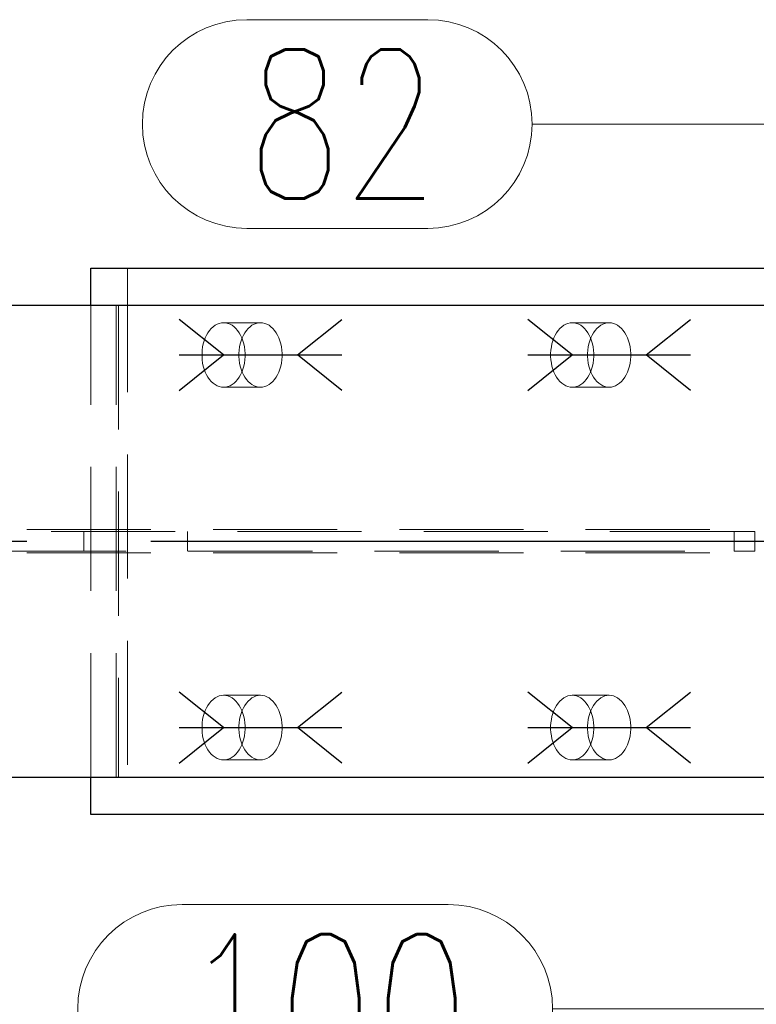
# Model space of a CAD drawing. Header units: millimetres. Extents: x 3528 to 4122, y 12541 to 12988.
# Tile 19 of 47: x 3935 to 3950, y 12581 to 12600. Entities that reach past the tile are written whole.
import ezdxf

# ---------------------------------------------------------------- set-up
doc = ezdxf.new("R2010")
doc.units = ezdxf.units.MM
doc.header["$LTSCALE"] = 10
doc.linetypes.add('HIDDEN', pattern=[0.375, 0.25, -0.125])
doc.linetypes.add('MITTE', pattern=[2, 1.25, -0.25, 0.25, -0.25])
doc.layers.get('Defpoints').update_dxf_attribs({"color": 1})
for name, color, linetype in [('PS_BOLT', 4, 'Continuous'), ('PS_MID', 5, 'MITTE'), ('PS_SHAPE', 3, 'Continuous')]:
    doc.layers.add(name, color=color, linetype=linetype)
for name, color, linetype, lineweight in [('PS_DIM', 4, 'Continuous', 13), ('PS_Hidden', 2, 'HIDDEN', 9), ('PS_Pos', 1, 'Continuous', 15), ('PS_SOLID', 7, 'Continuous', 30)]:
    doc.layers.add(name, color=color, linetype=linetype, lineweight=lineweight)
doc.styles.add('simplex', font='simplex.shx', dxfattribs={"width": 0.75})
doc.dimstyles.new('1_20_GŁ_DS1-LS20', dxfattribs={"dimtxt": 2, "dimasz": 2, "dimexe": 2, "dimexo": 5, "dimgap": 1, "dimtad": 1, "dimjust": 4, "dimdec": 0, "dimlfac": 20, "dimtxsty": 'simplex', "dimblk1": 'NONE', "dimsah": 1, "dimcen": 2, "dimclrd": 256, "dimclre": 256, "dimclrt": 4, "dimadec": 1, "dimazin": 0, "dimtfac": 1, "dimtdec": 0, "dimtmove": 2, "dimatfit": 3, "dimfxl": 1, "dimarcsym": 0})

# ---------------------------------------------------------------- blocks, each defined once
blk = doc.blocks.new('*D126')
at = {"layer": 'Defpoints', "color": 0, "transparency": 16777216}
for p in [(3585.581, 12585.158), (3953.2, 12583.608), (3953.2, 12570.506)]:
    blk.add_point(p, dxfattribs=at)
at = {"layer": 'PS_DIM', "lineweight": -2, "transparency": 16777216}
for p, q in [((3585.581, 12580.158), (3585.581, 12568.506)), ((3953.2, 12578.608), (3953.2, 12568.506)), ((3585.581, 12570.506), (3951.2, 12570.506))]:
    blk.add_line(p, q, dxfattribs=at)
at = {"layer": 'PS_DIM', "transparency": 16777216}
blk.add_solid([(3951.2, 12570.839), (3951.2, 12570.172), (3953.2, 12570.506)], dxfattribs=at)
at = {"layer": 'PS_DIM', "color": 4, "transparency": 16777216, "insert": (3951.18, 12574.74), "char_height": 2, "attachment_point": 5, "rotation": 90, "style": 'simplex'}
blk.add_mtext('14643', dxfattribs=at)
blk = doc.blocks.new('_None')
blk = doc.blocks.new('*D127')
at = {"layer": 'Defpoints', "color": 0, "transparency": 16777216}
for p in [(3971.456, 12594.716), (3585.581, 12585.158), (3971.456, 12570.506)]:
    blk.add_point(p, dxfattribs=at)
at = {"layer": 'PS_DIM', "lineweight": -2, "transparency": 16777216}
for p, q in [((3971.456, 12589.716), (3971.456, 12568.506)), ((3585.581, 12580.158), (3585.581, 12568.506)), ((3585.581, 12570.506), (3969.456, 12570.506))]:
    blk.add_line(p, q, dxfattribs=at)
at = {"layer": 'PS_DIM', "transparency": 16777216}
blk.add_solid([(3969.456, 12570.839), (3969.456, 12570.172), (3971.456, 12570.506)], dxfattribs=at)
at = {"layer": 'PS_DIM', "color": 4, "transparency": 16777216, "insert": (3969.436, 12574.74), "char_height": 2, "attachment_point": 5, "rotation": 90, "style": 'simplex'}
blk.add_mtext('15008', dxfattribs=at)
blk = doc.blocks.new('*X413')
at = {"color": 30, "linetype": 'Continuous'}
for p, q in [((3939.292, 12586.158), (3938.399, 12586.872)), ((3940.779, 12586.158), (3941.672, 12586.872)), ((3938.399, 12585.444), (3939.292, 12586.158)), ((3938.399, 12586.158), (3941.672, 12586.158)), ((3941.672, 12585.444), (3940.779, 12586.158))]:
    blk.add_line(p, q, dxfattribs=at)
blk = doc.blocks.new('*X416')
at = {"color": 30, "linetype": 'Continuous'}
for p, q in [((3946.311, 12593.658), (3945.419, 12594.372)), ((3947.799, 12593.658), (3948.691, 12594.372)), ((3945.419, 12592.944), (3946.311, 12593.658)), ((3945.419, 12593.658), (3948.691, 12593.658)), ((3948.691, 12592.944), (3947.799, 12593.658))]:
    blk.add_line(p, q, dxfattribs=at)
blk = doc.blocks.new('*X422')
at = {"color": 30, "linetype": 'Continuous'}
for p, q in [((3939.292, 12593.658), (3938.399, 12594.372)), ((3940.779, 12593.658), (3941.672, 12594.372)), ((3938.399, 12592.944), (3939.292, 12593.658)), ((3938.399, 12593.658), (3941.672, 12593.658)), ((3941.672, 12592.944), (3940.779, 12593.658))]:
    blk.add_line(p, q, dxfattribs=at)
blk = doc.blocks.new('*X426')
at = {"color": 30, "linetype": 'Continuous'}
for p, q in [((3946.311, 12586.158), (3945.419, 12586.872)), ((3947.799, 12586.158), (3948.691, 12586.872)), ((3945.419, 12585.444), (3946.311, 12586.158)), ((3945.419, 12586.158), (3948.691, 12586.158)), ((3948.691, 12585.444), (3947.799, 12586.158))]:
    blk.add_line(p, q, dxfattribs=at)
blk = doc.blocks.new('*X427')
at = {"layer": 'PS_Hidden', "color": 2, "linetype": 'HIDDEN'}
for p, q in [((3937.361, 12595.408), (3937.361, 12584.408)), ((3936.618, 12585.158), (3936.618, 12594.658)), ((3937.132, 12585.158), (3937.132, 12594.658)), ((3937.18, 12594.658), (3937.18, 12585.158)), ((3939.081, 12594.226), (3939.12, 12594.255)), ((3939.12, 12594.255), (3939.162, 12594.278)), ((3939.162, 12594.278), (3939.204, 12594.295)), ((3939.204, 12594.295), (3939.248, 12594.305)), ((3939.248, 12594.305), (3939.292, 12594.308)), ((3939.292, 12594.308), (3939.336, 12594.305)), ((3940.035, 12594.308), (3939.292, 12594.308)), ((3939.336, 12594.305), (3939.379, 12594.295)), ((3939.379, 12594.295), (3939.422, 12594.278)), ((3939.422, 12594.278), (3939.463, 12594.255)), ((3939.463, 12594.255), (3939.503, 12594.226)), ((3939.864, 12594.255), (3939.825, 12594.226)), ((3939.905, 12594.278), (3939.864, 12594.255)), ((3939.948, 12594.295), (3939.905, 12594.278)), ((3939.991, 12594.305), (3939.948, 12594.295)), ((3940.035, 12594.308), (3939.991, 12594.305)), ((3940.079, 12594.305), (3940.035, 12594.308)), ((3940.123, 12594.295), (3940.079, 12594.305)), ((3940.165, 12594.278), (3940.123, 12594.295)), ((3940.207, 12594.255), (3940.165, 12594.278)), ((3940.246, 12594.226), (3940.207, 12594.255)), ((3946.1, 12594.226), (3946.14, 12594.255)), ((3946.14, 12594.255), (3946.181, 12594.278)), ((3946.181, 12594.278), (3946.224, 12594.295)), ((3946.224, 12594.295), (3946.267, 12594.305)), ((3946.267, 12594.305), (3946.311, 12594.308)), ((3946.311, 12594.308), (3946.355, 12594.305)), ((3947.055, 12594.308), (3946.311, 12594.308)), ((3946.355, 12594.305), (3946.399, 12594.295)), ((3946.399, 12594.295), (3946.441, 12594.278)), ((3946.441, 12594.278), (3946.483, 12594.255)), ((3946.483, 12594.255), (3946.522, 12594.226)), ((3946.884, 12594.255), (3946.844, 12594.226)), ((3946.925, 12594.278), (3946.884, 12594.255)), ((3946.968, 12594.295), (3946.925, 12594.278)), ((3947.011, 12594.305), (3946.968, 12594.295)), ((3947.055, 12594.308), (3947.011, 12594.305)), ((3947.099, 12594.305), (3947.055, 12594.308)), ((3947.142, 12594.295), (3947.099, 12594.305)), ((3947.185, 12594.278), (3947.142, 12594.295)), ((3947.226, 12594.255), (3947.185, 12594.278)), ((3947.266, 12594.226), (3947.226, 12594.255)), ((3938.923, 12594.002), (3938.948, 12594.056)), ((3938.948, 12594.056), (3938.977, 12594.106)), ((3938.977, 12594.106), (3939.009, 12594.151)), ((3939.009, 12594.151), (3939.043, 12594.192)), ((3939.043, 12594.192), (3939.081, 12594.226)), ((3939.503, 12594.226), (3939.54, 12594.192)), ((3939.54, 12594.192), (3939.575, 12594.151)), ((3939.575, 12594.151), (3939.607, 12594.106)), ((3939.607, 12594.106), (3939.635, 12594.056)), ((3939.635, 12594.056), (3939.661, 12594.002)), ((3939.692, 12594.056), (3939.667, 12594.002)), ((3939.72, 12594.106), (3939.692, 12594.056)), ((3939.752, 12594.151), (3939.72, 12594.106)), ((3939.787, 12594.192), (3939.752, 12594.151)), ((3939.825, 12594.226), (3939.787, 12594.192)), ((3940.284, 12594.192), (3940.246, 12594.226)), ((3940.318, 12594.151), (3940.284, 12594.192)), ((3940.35, 12594.106), (3940.318, 12594.151)), ((3940.379, 12594.056), (3940.35, 12594.106)), ((3940.404, 12594.002), (3940.379, 12594.056)), ((3945.943, 12594.002), (3945.968, 12594.056)), ((3945.968, 12594.056), (3945.996, 12594.106)), ((3945.996, 12594.106), (3946.028, 12594.151)), ((3946.028, 12594.151), (3946.063, 12594.192)), ((3946.063, 12594.192), (3946.1, 12594.226)), ((3946.522, 12594.226), (3946.56, 12594.192)), ((3946.56, 12594.192), (3946.594, 12594.151)), ((3946.594, 12594.151), (3946.626, 12594.106)), ((3946.626, 12594.106), (3946.655, 12594.056)), ((3946.655, 12594.056), (3946.68, 12594.002)), ((3946.711, 12594.056), (3946.686, 12594.002)), ((3946.74, 12594.106), (3946.711, 12594.056)), ((3946.772, 12594.151), (3946.74, 12594.106)), ((3946.807, 12594.192), (3946.772, 12594.151)), ((3946.844, 12594.226), (3946.807, 12594.192)), ((3947.303, 12594.192), (3947.266, 12594.226)), ((3947.338, 12594.151), (3947.303, 12594.192)), ((3947.37, 12594.106), (3947.338, 12594.151)), ((3947.399, 12594.056), (3947.37, 12594.106)), ((3947.424, 12594.002), (3947.399, 12594.056)), ((3938.871, 12593.821), (3938.884, 12593.884)), ((3938.884, 12593.884), (3938.902, 12593.944)), ((3938.902, 12593.944), (3938.923, 12594.002)), ((3939.628, 12593.884), (3939.615, 12593.821)), ((3939.645, 12593.944), (3939.628, 12593.884)), ((3939.667, 12594.002), (3939.645, 12593.944)), ((3939.661, 12594.002), (3939.682, 12593.944)), ((3939.682, 12593.944), (3939.699, 12593.884)), ((3939.699, 12593.884), (3939.712, 12593.821)), ((3940.426, 12593.944), (3940.404, 12594.002)), ((3940.443, 12593.884), (3940.426, 12593.944)), ((3940.456, 12593.821), (3940.443, 12593.884)), ((3945.891, 12593.821), (3945.904, 12593.884)), ((3945.904, 12593.884), (3945.921, 12593.944)), ((3945.921, 12593.944), (3945.943, 12594.002)), ((3946.648, 12593.884), (3946.634, 12593.821)), ((3946.665, 12593.944), (3946.648, 12593.884)), ((3946.686, 12594.002), (3946.665, 12593.944)), ((3946.68, 12594.002), (3946.701, 12593.944)), ((3946.701, 12593.944), (3946.719, 12593.884)), ((3946.719, 12593.884), (3946.732, 12593.821)), ((3947.445, 12593.944), (3947.424, 12594.002)), ((3947.463, 12593.884), (3947.445, 12593.944)), ((3947.476, 12593.821), (3947.463, 12593.884)), ((3938.858, 12593.691), (3938.862, 12593.757)), ((3938.858, 12593.625), (3938.858, 12593.691)), ((3938.862, 12593.757), (3938.871, 12593.821)), ((3939.606, 12593.757), (3939.601, 12593.691)), ((3939.601, 12593.691), (3939.601, 12593.625)), ((3939.615, 12593.821), (3939.606, 12593.757)), ((3939.712, 12593.821), (3939.721, 12593.757)), ((3939.721, 12593.757), (3939.726, 12593.691)), ((3939.726, 12593.691), (3939.726, 12593.625)), ((3940.465, 12593.757), (3940.456, 12593.821)), ((3940.469, 12593.691), (3940.465, 12593.757)), ((3940.469, 12593.625), (3940.469, 12593.691)), ((3945.877, 12593.691), (3945.882, 12593.757)), ((3945.877, 12593.625), (3945.877, 12593.691)), ((3945.882, 12593.757), (3945.891, 12593.821)), ((3946.625, 12593.757), (3946.621, 12593.691)), ((3946.621, 12593.691), (3946.621, 12593.625)), ((3946.634, 12593.821), (3946.625, 12593.757)), ((3946.732, 12593.821), (3946.741, 12593.757)), ((3946.741, 12593.757), (3946.745, 12593.691)), ((3946.745, 12593.691), (3946.745, 12593.625)), ((3947.485, 12593.757), (3947.476, 12593.821)), ((3947.489, 12593.691), (3947.485, 12593.757)), ((3947.489, 12593.625), (3947.489, 12593.691)), ((3938.862, 12593.56), (3938.858, 12593.625)), ((3938.871, 12593.495), (3938.862, 12593.56)), ((3938.884, 12593.432), (3938.871, 12593.495)), ((3939.601, 12593.625), (3939.606, 12593.56)), ((3939.606, 12593.56), (3939.615, 12593.495)), ((3939.615, 12593.495), (3939.628, 12593.432)), ((3939.712, 12593.495), (3939.699, 12593.432)), ((3939.721, 12593.56), (3939.712, 12593.495)), ((3939.726, 12593.625), (3939.721, 12593.56)), ((3940.443, 12593.432), (3940.456, 12593.495)), ((3940.456, 12593.495), (3940.465, 12593.56)), ((3940.465, 12593.56), (3940.469, 12593.625)), ((3945.882, 12593.56), (3945.877, 12593.625)), ((3945.891, 12593.495), (3945.882, 12593.56)), ((3945.904, 12593.432), (3945.891, 12593.495)), ((3946.621, 12593.625), (3946.625, 12593.56)), ((3946.625, 12593.56), (3946.634, 12593.495)), ((3946.634, 12593.495), (3946.648, 12593.432)), ((3946.732, 12593.495), (3946.719, 12593.432)), ((3946.741, 12593.56), (3946.732, 12593.495)), ((3946.745, 12593.625), (3946.741, 12593.56)), ((3947.463, 12593.432), (3947.476, 12593.495)), ((3947.476, 12593.495), (3947.485, 12593.56)), ((3947.485, 12593.56), (3947.489, 12593.625)), ((3938.902, 12593.372), (3938.884, 12593.432)), ((3938.923, 12593.314), (3938.902, 12593.372)), ((3938.948, 12593.26), (3938.923, 12593.314)), ((3938.977, 12593.21), (3938.948, 12593.26)), ((3939.635, 12593.26), (3939.607, 12593.21)), ((3939.628, 12593.432), (3939.645, 12593.372)), ((3939.661, 12593.314), (3939.635, 12593.26)), ((3939.645, 12593.372), (3939.667, 12593.314)), ((3939.682, 12593.372), (3939.661, 12593.314)), ((3939.667, 12593.314), (3939.692, 12593.26)), ((3939.699, 12593.432), (3939.682, 12593.372)), ((3939.692, 12593.26), (3939.72, 12593.21)), ((3940.35, 12593.21), (3940.379, 12593.26)), ((3940.379, 12593.26), (3940.404, 12593.314)), ((3940.404, 12593.314), (3940.426, 12593.372)), ((3940.426, 12593.372), (3940.443, 12593.432)), ((3945.921, 12593.372), (3945.904, 12593.432)), ((3945.943, 12593.314), (3945.921, 12593.372)), ((3945.968, 12593.26), (3945.943, 12593.314)), ((3945.996, 12593.21), (3945.968, 12593.26)), ((3946.655, 12593.26), (3946.626, 12593.21)), ((3946.648, 12593.432), (3946.665, 12593.372)), ((3946.68, 12593.314), (3946.655, 12593.26)), ((3946.665, 12593.372), (3946.686, 12593.314)), ((3946.701, 12593.372), (3946.68, 12593.314)), ((3946.686, 12593.314), (3946.711, 12593.26)), ((3946.719, 12593.432), (3946.701, 12593.372)), ((3946.711, 12593.26), (3946.74, 12593.21)), ((3947.37, 12593.21), (3947.399, 12593.26)), ((3947.399, 12593.26), (3947.424, 12593.314)), ((3947.424, 12593.314), (3947.445, 12593.372)), ((3947.445, 12593.372), (3947.463, 12593.432)), ((3939.009, 12593.165), (3938.977, 12593.21)), ((3939.043, 12593.125), (3939.009, 12593.165)), ((3939.081, 12593.09), (3939.043, 12593.125)), ((3939.12, 12593.061), (3939.081, 12593.09)), ((3939.162, 12593.038), (3939.12, 12593.061)), ((3939.463, 12593.061), (3939.422, 12593.038)), ((3939.503, 12593.09), (3939.463, 12593.061)), ((3939.54, 12593.125), (3939.503, 12593.09)), ((3939.575, 12593.165), (3939.54, 12593.125)), ((3939.607, 12593.21), (3939.575, 12593.165)), ((3939.72, 12593.21), (3939.752, 12593.165)), ((3939.752, 12593.165), (3939.787, 12593.125)), ((3939.787, 12593.125), (3939.825, 12593.09)), ((3939.825, 12593.09), (3939.864, 12593.061)), ((3939.864, 12593.061), (3939.905, 12593.038)), ((3940.165, 12593.038), (3940.207, 12593.061)), ((3940.207, 12593.061), (3940.246, 12593.09)), ((3940.246, 12593.09), (3940.284, 12593.125)), ((3940.284, 12593.125), (3940.318, 12593.165)), ((3940.318, 12593.165), (3940.35, 12593.21)), ((3946.028, 12593.165), (3945.996, 12593.21)), ((3946.063, 12593.125), (3946.028, 12593.165)), ((3946.1, 12593.09), (3946.063, 12593.125)), ((3946.14, 12593.061), (3946.1, 12593.09)), ((3946.181, 12593.038), (3946.14, 12593.061)), ((3946.483, 12593.061), (3946.441, 12593.038)), ((3946.522, 12593.09), (3946.483, 12593.061)), ((3946.56, 12593.125), (3946.522, 12593.09)), ((3946.594, 12593.165), (3946.56, 12593.125)), ((3946.626, 12593.21), (3946.594, 12593.165)), ((3946.74, 12593.21), (3946.772, 12593.165)), ((3946.772, 12593.165), (3946.807, 12593.125)), ((3946.807, 12593.125), (3946.844, 12593.09)), ((3946.844, 12593.09), (3946.884, 12593.061)), ((3946.884, 12593.061), (3946.925, 12593.038)), ((3947.185, 12593.038), (3947.226, 12593.061)), ((3947.226, 12593.061), (3947.266, 12593.09)), ((3947.266, 12593.09), (3947.303, 12593.125)), ((3947.303, 12593.125), (3947.338, 12593.165)), ((3947.338, 12593.165), (3947.37, 12593.21)), ((3939.204, 12593.021), (3939.162, 12593.038)), ((3939.248, 12593.011), (3939.204, 12593.021)), ((3939.292, 12593.008), (3939.248, 12593.011)), ((3939.336, 12593.011), (3939.292, 12593.008)), ((3940.035, 12593.008), (3939.292, 12593.008)), ((3939.379, 12593.021), (3939.336, 12593.011)), ((3939.422, 12593.038), (3939.379, 12593.021)), ((3939.905, 12593.038), (3939.948, 12593.021)), ((3939.948, 12593.021), (3939.991, 12593.011)), ((3939.991, 12593.011), (3940.035, 12593.008)), ((3940.035, 12593.008), (3940.079, 12593.011)), ((3940.079, 12593.011), (3940.123, 12593.021)), ((3940.123, 12593.021), (3940.165, 12593.038)), ((3946.224, 12593.021), (3946.181, 12593.038)), ((3946.267, 12593.011), (3946.224, 12593.021)), ((3946.311, 12593.008), (3946.267, 12593.011)), ((3946.355, 12593.011), (3946.311, 12593.008)), ((3947.055, 12593.008), (3946.311, 12593.008)), ((3946.399, 12593.021), (3946.355, 12593.011)), ((3946.441, 12593.038), (3946.399, 12593.021)), ((3946.925, 12593.038), (3946.968, 12593.021)), ((3946.968, 12593.021), (3947.011, 12593.011)), ((3947.011, 12593.011), (3947.055, 12593.008)), ((3947.055, 12593.008), (3947.099, 12593.011)), ((3947.099, 12593.011), (3947.142, 12593.021)), ((3947.142, 12593.021), (3947.185, 12593.038)), ((3717.831, 12590.143), (3970.391, 12590.143)), ((3949.571, 12590.108), (3848.581, 12590.108)), ((3936.482, 12590.108), (3936.482, 12589.708)), ((3938.565, 12589.708), (3938.565, 12590.108)), ((3949.571, 12589.708), (3949.571, 12590.108)), ((3949.571, 12590.108), (3949.985, 12590.108)), ((3949.985, 12590.108), (3949.985, 12589.708)), ((3848.581, 12589.708), (3949.571, 12589.708)), ((3949.985, 12589.708), (3949.571, 12589.708)), ((3717.831, 12589.673), (3970.391, 12589.673)), ((3939.043, 12586.692), (3939.081, 12586.726)), ((3939.081, 12586.726), (3939.12, 12586.755)), ((3939.12, 12586.755), (3939.162, 12586.778)), ((3939.162, 12586.778), (3939.204, 12586.795)), ((3939.204, 12586.795), (3939.248, 12586.805)), ((3939.248, 12586.805), (3939.292, 12586.808)), ((3939.292, 12586.808), (3939.336, 12586.805)), ((3940.035, 12586.808), (3939.292, 12586.808)), ((3939.336, 12586.805), (3939.379, 12586.795)), ((3939.379, 12586.795), (3939.422, 12586.778)), ((3939.422, 12586.778), (3939.463, 12586.755)), ((3939.463, 12586.755), (3939.503, 12586.726)), ((3939.503, 12586.726), (3939.54, 12586.692)), ((3939.825, 12586.726), (3939.787, 12586.692)), ((3939.864, 12586.755), (3939.825, 12586.726)), ((3939.905, 12586.778), (3939.864, 12586.755)), ((3939.948, 12586.795), (3939.905, 12586.778)), ((3939.991, 12586.805), (3939.948, 12586.795)), ((3940.035, 12586.808), (3939.991, 12586.805)), ((3940.079, 12586.805), (3940.035, 12586.808)), ((3940.123, 12586.795), (3940.079, 12586.805)), ((3940.165, 12586.778), (3940.123, 12586.795)), ((3940.207, 12586.755), (3940.165, 12586.778)), ((3940.246, 12586.726), (3940.207, 12586.755)), ((3940.284, 12586.692), (3940.246, 12586.726)), ((3946.063, 12586.692), (3946.1, 12586.726)), ((3946.1, 12586.726), (3946.14, 12586.755)), ((3946.14, 12586.755), (3946.181, 12586.778)), ((3946.181, 12586.778), (3946.224, 12586.795)), ((3946.224, 12586.795), (3946.267, 12586.805)), ((3946.267, 12586.805), (3946.311, 12586.808)), ((3946.311, 12586.808), (3946.355, 12586.805)), ((3947.055, 12586.808), (3946.311, 12586.808)), ((3946.355, 12586.805), (3946.399, 12586.795)), ((3946.399, 12586.795), (3946.441, 12586.778)), ((3946.441, 12586.778), (3946.483, 12586.755)), ((3946.483, 12586.755), (3946.522, 12586.726)), ((3946.522, 12586.726), (3946.56, 12586.692)), ((3946.844, 12586.726), (3946.807, 12586.692)), ((3946.884, 12586.755), (3946.844, 12586.726)), ((3946.925, 12586.778), (3946.884, 12586.755)), ((3946.968, 12586.795), (3946.925, 12586.778)), ((3947.011, 12586.805), (3946.968, 12586.795)), ((3947.055, 12586.808), (3947.011, 12586.805)), ((3947.099, 12586.805), (3947.055, 12586.808)), ((3947.142, 12586.795), (3947.099, 12586.805)), ((3947.185, 12586.778), (3947.142, 12586.795)), ((3947.226, 12586.755), (3947.185, 12586.778)), ((3947.266, 12586.726), (3947.226, 12586.755)), ((3947.303, 12586.692), (3947.266, 12586.726)), ((3938.923, 12586.502), (3938.948, 12586.556)), ((3938.948, 12586.556), (3938.977, 12586.606)), ((3938.977, 12586.606), (3939.009, 12586.651)), ((3939.009, 12586.651), (3939.043, 12586.692)), ((3939.54, 12586.692), (3939.575, 12586.651)), ((3939.575, 12586.651), (3939.607, 12586.606)), ((3939.607, 12586.606), (3939.635, 12586.556)), ((3939.635, 12586.556), (3939.661, 12586.502)), ((3939.692, 12586.556), (3939.667, 12586.502)), ((3939.72, 12586.606), (3939.692, 12586.556)), ((3939.752, 12586.651), (3939.72, 12586.606)), ((3939.787, 12586.692), (3939.752, 12586.651)), ((3940.318, 12586.651), (3940.284, 12586.692)), ((3940.35, 12586.606), (3940.318, 12586.651)), ((3940.379, 12586.556), (3940.35, 12586.606)), ((3940.404, 12586.502), (3940.379, 12586.556)), ((3945.943, 12586.502), (3945.968, 12586.556)), ((3945.968, 12586.556), (3945.996, 12586.606)), ((3945.996, 12586.606), (3946.028, 12586.651)), ((3946.028, 12586.651), (3946.063, 12586.692)), ((3946.56, 12586.692), (3946.594, 12586.651)), ((3946.594, 12586.651), (3946.626, 12586.606)), ((3946.626, 12586.606), (3946.655, 12586.556)), ((3946.655, 12586.556), (3946.68, 12586.502)), ((3946.711, 12586.556), (3946.686, 12586.502)), ((3946.74, 12586.606), (3946.711, 12586.556)), ((3946.772, 12586.651), (3946.74, 12586.606)), ((3946.807, 12586.692), (3946.772, 12586.651)), ((3947.338, 12586.651), (3947.303, 12586.692)), ((3947.37, 12586.606), (3947.338, 12586.651)), ((3947.399, 12586.556), (3947.37, 12586.606)), ((3947.424, 12586.502), (3947.399, 12586.556)), ((3938.862, 12586.257), (3938.871, 12586.321)), ((3938.871, 12586.321), (3938.884, 12586.384)), ((3938.884, 12586.384), (3938.902, 12586.444)), ((3938.902, 12586.444), (3938.923, 12586.502)), ((3939.615, 12586.321), (3939.606, 12586.257)), ((3939.628, 12586.384), (3939.615, 12586.321)), ((3939.645, 12586.444), (3939.628, 12586.384)), ((3939.667, 12586.502), (3939.645, 12586.444)), ((3939.661, 12586.502), (3939.682, 12586.444)), ((3939.682, 12586.444), (3939.699, 12586.384)), ((3939.699, 12586.384), (3939.712, 12586.321)), ((3939.712, 12586.321), (3939.721, 12586.257)), ((3940.426, 12586.444), (3940.404, 12586.502)), ((3940.443, 12586.384), (3940.426, 12586.444)), ((3940.456, 12586.321), (3940.443, 12586.384)), ((3940.465, 12586.257), (3940.456, 12586.321)), ((3945.882, 12586.257), (3945.891, 12586.321)), ((3945.891, 12586.321), (3945.904, 12586.384)), ((3945.904, 12586.384), (3945.921, 12586.444)), ((3945.921, 12586.444), (3945.943, 12586.502)), ((3946.634, 12586.321), (3946.625, 12586.257)), ((3946.648, 12586.384), (3946.634, 12586.321)), ((3946.665, 12586.444), (3946.648, 12586.384)), ((3946.686, 12586.502), (3946.665, 12586.444)), ((3946.68, 12586.502), (3946.701, 12586.444)), ((3946.701, 12586.444), (3946.719, 12586.384)), ((3946.719, 12586.384), (3946.732, 12586.321)), ((3946.732, 12586.321), (3946.741, 12586.257)), ((3947.445, 12586.444), (3947.424, 12586.502)), ((3947.463, 12586.384), (3947.445, 12586.444)), ((3947.476, 12586.321), (3947.463, 12586.384)), ((3947.485, 12586.257), (3947.476, 12586.321)), ((3938.858, 12586.191), (3938.862, 12586.257)), ((3938.858, 12586.125), (3938.858, 12586.191)), ((3938.862, 12586.06), (3938.858, 12586.125)), ((3939.606, 12586.257), (3939.601, 12586.191)), ((3939.601, 12586.191), (3939.601, 12586.125)), ((3939.601, 12586.125), (3939.606, 12586.06)), ((3939.721, 12586.257), (3939.726, 12586.191)), ((3939.726, 12586.125), (3939.721, 12586.06)), ((3939.726, 12586.191), (3939.726, 12586.125)), ((3940.469, 12586.191), (3940.465, 12586.257)), ((3940.465, 12586.06), (3940.469, 12586.125)), ((3940.469, 12586.125), (3940.469, 12586.191)), ((3945.877, 12586.191), (3945.882, 12586.257)), ((3945.877, 12586.125), (3945.877, 12586.191)), ((3945.882, 12586.06), (3945.877, 12586.125)), ((3946.625, 12586.257), (3946.621, 12586.191)), ((3946.621, 12586.191), (3946.621, 12586.125)), ((3946.621, 12586.125), (3946.625, 12586.06)), ((3946.741, 12586.257), (3946.745, 12586.191)), ((3946.745, 12586.125), (3946.741, 12586.06)), ((3946.745, 12586.191), (3946.745, 12586.125)), ((3947.489, 12586.191), (3947.485, 12586.257)), ((3947.485, 12586.06), (3947.489, 12586.125)), ((3947.489, 12586.125), (3947.489, 12586.191)), ((3938.871, 12585.995), (3938.862, 12586.06)), ((3938.884, 12585.932), (3938.871, 12585.995)), ((3938.902, 12585.872), (3938.884, 12585.932)), ((3939.606, 12586.06), (3939.615, 12585.995)), ((3939.615, 12585.995), (3939.628, 12585.932)), ((3939.628, 12585.932), (3939.645, 12585.872)), ((3939.699, 12585.932), (3939.682, 12585.872)), ((3939.712, 12585.995), (3939.699, 12585.932)), ((3939.721, 12586.06), (3939.712, 12585.995)), ((3940.426, 12585.872), (3940.443, 12585.932)), ((3940.443, 12585.932), (3940.456, 12585.995)), ((3940.456, 12585.995), (3940.465, 12586.06)), ((3945.891, 12585.995), (3945.882, 12586.06)), ((3945.904, 12585.932), (3945.891, 12585.995)), ((3945.921, 12585.872), (3945.904, 12585.932)), ((3946.625, 12586.06), (3946.634, 12585.995)), ((3946.634, 12585.995), (3946.648, 12585.932)), ((3946.648, 12585.932), (3946.665, 12585.872)), ((3946.719, 12585.932), (3946.701, 12585.872)), ((3946.732, 12585.995), (3946.719, 12585.932)), ((3946.741, 12586.06), (3946.732, 12585.995)), ((3947.445, 12585.872), (3947.463, 12585.932)), ((3947.463, 12585.932), (3947.476, 12585.995)), ((3947.476, 12585.995), (3947.485, 12586.06)), ((3938.923, 12585.814), (3938.902, 12585.872)), ((3938.948, 12585.76), (3938.923, 12585.814)), ((3938.977, 12585.71), (3938.948, 12585.76)), ((3939.009, 12585.665), (3938.977, 12585.71)), ((3939.607, 12585.71), (3939.575, 12585.665)), ((3939.635, 12585.76), (3939.607, 12585.71)), ((3939.661, 12585.814), (3939.635, 12585.76)), ((3939.645, 12585.872), (3939.667, 12585.814)), ((3939.682, 12585.872), (3939.661, 12585.814)), ((3939.667, 12585.814), (3939.692, 12585.76)), ((3939.692, 12585.76), (3939.72, 12585.71)), ((3939.72, 12585.71), (3939.752, 12585.665)), ((3940.318, 12585.665), (3940.35, 12585.71)), ((3940.35, 12585.71), (3940.379, 12585.76)), ((3940.379, 12585.76), (3940.404, 12585.814)), ((3940.404, 12585.814), (3940.426, 12585.872)), ((3945.943, 12585.814), (3945.921, 12585.872)), ((3945.968, 12585.76), (3945.943, 12585.814)), ((3945.996, 12585.71), (3945.968, 12585.76)), ((3946.028, 12585.665), (3945.996, 12585.71)), ((3946.626, 12585.71), (3946.594, 12585.665)), ((3946.655, 12585.76), (3946.626, 12585.71)), ((3946.68, 12585.814), (3946.655, 12585.76)), ((3946.665, 12585.872), (3946.686, 12585.814)), ((3946.701, 12585.872), (3946.68, 12585.814)), ((3946.686, 12585.814), (3946.711, 12585.76)), ((3946.711, 12585.76), (3946.74, 12585.71)), ((3946.74, 12585.71), (3946.772, 12585.665)), ((3947.338, 12585.665), (3947.37, 12585.71)), ((3947.37, 12585.71), (3947.399, 12585.76)), ((3947.399, 12585.76), (3947.424, 12585.814)), ((3947.424, 12585.814), (3947.445, 12585.872)), ((3939.043, 12585.625), (3939.009, 12585.665)), ((3939.081, 12585.59), (3939.043, 12585.625)), ((3939.12, 12585.561), (3939.081, 12585.59)), ((3939.162, 12585.538), (3939.12, 12585.561)), ((3939.204, 12585.521), (3939.162, 12585.538)), ((3939.248, 12585.511), (3939.204, 12585.521)), ((3939.379, 12585.521), (3939.336, 12585.511)), ((3939.422, 12585.538), (3939.379, 12585.521)), ((3939.463, 12585.561), (3939.422, 12585.538)), ((3939.503, 12585.59), (3939.463, 12585.561)), ((3939.54, 12585.625), (3939.503, 12585.59)), ((3939.575, 12585.665), (3939.54, 12585.625)), ((3939.752, 12585.665), (3939.787, 12585.625)), ((3939.787, 12585.625), (3939.825, 12585.59)), ((3939.825, 12585.59), (3939.864, 12585.561)), ((3939.864, 12585.561), (3939.905, 12585.538)), ((3939.905, 12585.538), (3939.948, 12585.521)), ((3939.948, 12585.521), (3939.991, 12585.511)), ((3940.079, 12585.511), (3940.123, 12585.521)), ((3940.123, 12585.521), (3940.165, 12585.538)), ((3940.165, 12585.538), (3940.207, 12585.561)), ((3940.207, 12585.561), (3940.246, 12585.59)), ((3940.246, 12585.59), (3940.284, 12585.625)), ((3940.284, 12585.625), (3940.318, 12585.665)), ((3946.063, 12585.625), (3946.028, 12585.665)), ((3946.1, 12585.59), (3946.063, 12585.625)), ((3946.14, 12585.561), (3946.1, 12585.59)), ((3946.181, 12585.538), (3946.14, 12585.561)), ((3946.224, 12585.521), (3946.181, 12585.538)), ((3946.267, 12585.511), (3946.224, 12585.521)), ((3946.399, 12585.521), (3946.355, 12585.511)), ((3946.441, 12585.538), (3946.399, 12585.521)), ((3946.483, 12585.561), (3946.441, 12585.538)), ((3946.522, 12585.59), (3946.483, 12585.561)), ((3946.56, 12585.625), (3946.522, 12585.59)), ((3946.594, 12585.665), (3946.56, 12585.625)), ((3946.772, 12585.665), (3946.807, 12585.625)), ((3946.807, 12585.625), (3946.844, 12585.59)), ((3946.844, 12585.59), (3946.884, 12585.561)), ((3946.884, 12585.561), (3946.925, 12585.538)), ((3946.925, 12585.538), (3946.968, 12585.521)), ((3946.968, 12585.521), (3947.011, 12585.511)), ((3947.099, 12585.511), (3947.142, 12585.521)), ((3947.142, 12585.521), (3947.185, 12585.538)), ((3947.185, 12585.538), (3947.226, 12585.561)), ((3947.226, 12585.561), (3947.266, 12585.59)), ((3947.266, 12585.59), (3947.303, 12585.625)), ((3947.303, 12585.625), (3947.338, 12585.665)), ((3939.292, 12585.508), (3939.248, 12585.511)), ((3939.336, 12585.511), (3939.292, 12585.508)), ((3940.035, 12585.508), (3939.292, 12585.508)), ((3939.991, 12585.511), (3940.035, 12585.508)), ((3940.035, 12585.508), (3940.079, 12585.511)), ((3946.311, 12585.508), (3946.267, 12585.511)), ((3946.355, 12585.511), (3946.311, 12585.508)), ((3947.055, 12585.508), (3946.311, 12585.508)), ((3947.011, 12585.511), (3947.055, 12585.508)), ((3947.055, 12585.508), (3947.099, 12585.511))]:
    blk.add_line(p, q, dxfattribs=at)
at = {"layer": 'PS_MID', "color": 5, "linetype": 'MITTE'}
for p, q in [((3938.792, 12593.658), (3940.535, 12593.658)), ((3945.811, 12593.658), (3947.555, 12593.658)), ((3717.831, 12589.908), (3973.547, 12589.908)), ((3938.792, 12586.158), (3940.535, 12586.158)), ((3945.811, 12586.158), (3947.555, 12586.158))]:
    blk.add_line(p, q, dxfattribs=at)
at = {"layer": 'PS_SOLID', "color": 7, "linetype": 'Continuous'}
for p, q in [((3936.618, 12595.408), (3958.481, 12595.408)), ((3936.618, 12594.658), (3936.618, 12595.408)), ((3717.831, 12594.658), (3971.047, 12594.658)), ((3717.831, 12585.158), (3971.047, 12585.158)), ((3936.618, 12584.408), (3936.618, 12585.158)), ((3951.45, 12584.408), (3936.618, 12584.408))]:
    blk.add_line(p, q, dxfattribs=at)
blk = doc.blocks.new('*X432')
at = {"color": 1}
for p, q in [((3939.759, 12600.407), (3943.402, 12600.407)), ((3945.502, 12598.307), (3950.502, 12598.307)), ((3954.037, 12589.908), (3950.502, 12598.307)), ((3939.759, 12596.207), (3943.402, 12596.207))]:
    blk.add_line(p, q, dxfattribs=at)
for centre, start, end in [((3939.759, 12598.307), 90, 270), ((3943.402, 12598.307), 270, 90)]:
    blk.add_arc(centre, 2.1, start, end, dxfattribs=at)
at = {"color": 2, "style": 'simplex', "width": 0.75}
blk.add_text('82', height=3, dxfattribs=at).set_placement((3939.759, 12596.807))
blk = doc.blocks.new('*X434')
at = {"color": 1}
for p, q in [((3954.45, 12584.033), (3950.915, 12580.498)), ((3938.457, 12582.598), (3943.815, 12582.598)), ((3945.915, 12580.498), (3950.915, 12580.498)), ((3938.457, 12578.398), (3943.815, 12578.398))]:
    blk.add_line(p, q, dxfattribs=at)
for centre, start, end in [((3938.457, 12580.498), 90, 270), ((3943.815, 12580.498), 270, 90)]:
    blk.add_arc(centre, 2.1, start, end, dxfattribs=at)
at = {"color": 2, "style": 'simplex', "width": 0.75}
blk.add_text('100', height=3, dxfattribs=at).set_placement((3938.457, 12578.998))

msp = doc.modelspace()

# ---------------------------------------------------------------- block references
at = {"layer": 'PS_BOLT', "color": 30}
for name in ['*X422', '*X416', '*X413', '*X426']:
    msp.add_blockref(name, (0, 0), dxfattribs=at)
at = {"layer": 'PS_Pos'}
for name in ['*X432', '*X434']:
    msp.add_blockref(name, (0, 0), dxfattribs=at)
at = {"layer": 'PS_SHAPE'}
msp.add_blockref('*X427', (0, 0), dxfattribs=at)

# ---------------------------------------------------------------- dimensions: what is measured, and where the dimension line sits
at = {"layer": 'PS_DIM'}
for base, p2, text, picture, middle in [((3971.456, 12570.506), (3971.456, 12594.716), '15008', '*D127', (3969.436, 12574.74)), ((3953.2, 12570.506), (3953.2, 12583.608), '14643', '*D126', (3951.18, 12574.74))]:
    dim = msp.add_linear_dim(base=base, p1=(3585.581, 12585.158), p2=p2, text=text, dimstyle='1_20_GŁ_DS1-LS20', dxfattribs=at)
    dim.commit()
    dim.dimension.update_dxf_attribs({"geometry": picture, "text_midpoint": middle, "dimtype": 128, "text_rotation": 90})

doc.saveas('drawing.dxf')
